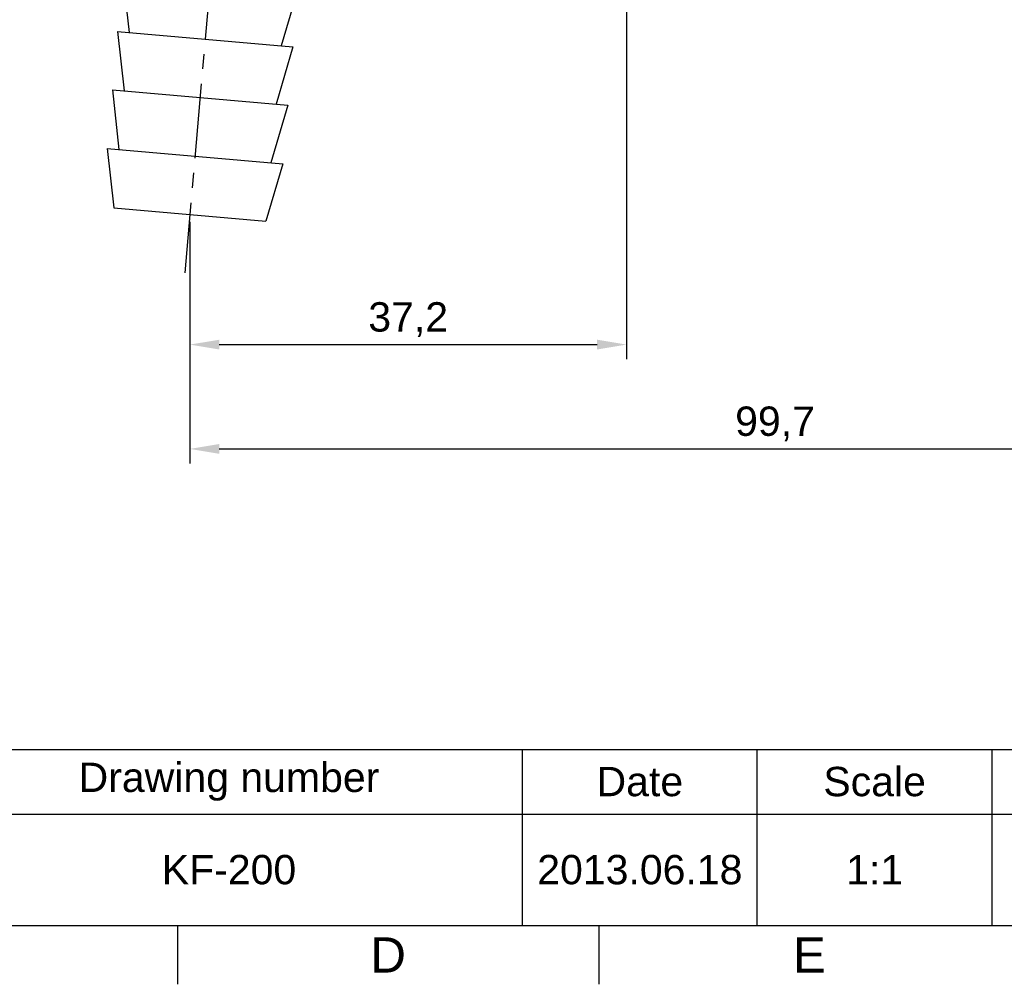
# Model space of a CAD drawing. Header units: millimetres. Extents: x 2448 to 4464, y 289 to 864.
# Tile 2 of 7: x 2547 to 2631, y 289 to 371. Entities that reach past the tile are written whole.
import ezdxf

# ---------------------------------------------------------------- set-up
doc = ezdxf.new("R2010")
doc.units = ezdxf.units.MM
doc.header["$LTSCALE"] = 0.1
doc.linetypes.add('CENTERX2', pattern=[101.6, 63.5, -12.7, 12.7, -12.7])
for name, color, linetype in [('CENTER', 1, 'CENTERX2'), ('DIM', 3, 'Continuous'), ('FORM', 7, 'Continuous'), ('TEXT', 2, 'Continuous')]:
    doc.layers.add(name, color=color, linetype=linetype)
doc.styles.get("Standard").update_dxf_attribs({"font": 'arial_0.ttf'})
doc.dimstyles.new('ISO-25', dxfattribs={"dimtxt": 2.5, "dimasz": 2.5, "dimexe": 1.25, "dimexo": 0.625, "dimtad": 1, "dimtxsty": 'Standard', "dimcen": 2.5, "dimadec": 0, "dimazin": 0, "dimtfac": 1, "dimtmove": 0, "dimatfit": 3, "dimfxl": 1, "dimarcsym": 0})

# ---------------------------------------------------------------- blocks, each defined once
blk = doc.blocks.new('*D103')
at = {"layer": 'Defpoints', "color": 0, "transparency": 16777216}
for p in [(2598.701, 386.849), (2561.505, 354.734), (2598.701, 343.665)]:
    blk.add_point(p, dxfattribs=at)
at = {"layer": 'DIM', "color": 0, "lineweight": -2, "transparency": 16777216}
for p, q in [((2598.701, 386.224), (2598.701, 342.415)), ((2561.505, 354.109), (2561.505, 342.415)), ((2564.005, 343.665), (2596.201, 343.665))]:
    blk.add_line(p, q, dxfattribs=at)
at = {"layer": 'DIM', "color": 0, "transparency": 16777216}
for points in [[(2564.005, 344.081), (2564.005, 343.248), (2561.505, 343.665)], [(2596.201, 344.081), (2596.201, 343.248), (2598.701, 343.665)]]:
    blk.add_solid(points, dxfattribs=at)
at = {"layer": 'DIM', "color": 0, "transparency": 16777216, "insert": (2580.103, 345.792), "char_height": 2.5, "attachment_point": 5}
blk.add_mtext('37,2', dxfattribs=at)
blk = doc.blocks.new('*D104')
at = {"layer": 'Defpoints', "color": 0, "transparency": 16777216}
for p in [(2661.201, 395.528), (2561.505, 354.734), (2661.201, 334.783)]:
    blk.add_point(p, dxfattribs=at)
at = {"layer": 'DIM', "color": 0, "lineweight": -2, "transparency": 16777216}
for p, q in [((2661.201, 394.903), (2661.201, 333.533)), ((2561.505, 354.109), (2561.505, 333.533)), ((2564.005, 334.783), (2658.701, 334.783))]:
    blk.add_line(p, q, dxfattribs=at)
at = {"layer": 'DIM', "color": 0, "transparency": 16777216}
for points in [[(2564.005, 335.2), (2564.005, 334.366), (2561.505, 334.783)], [(2658.701, 335.2), (2658.701, 334.366), (2661.201, 334.783)]]:
    blk.add_solid(points, dxfattribs=at)
at = {"layer": 'DIM', "color": 0, "transparency": 16777216, "insert": (2611.353, 336.91), "char_height": 2.5, "attachment_point": 5}
blk.add_mtext('99,7', dxfattribs=at)

msp = doc.modelspace()

# ---------------------------------------------------------------- linework, layer by layer
at = {"color": 7, "linetype": 'Continuous'}
for p, q in [((2555.776, 375.311), (2556.337, 370.243)), ((2570.719, 374.004), (2569.287, 369.11)), ((2555.341, 370.33), (2555.901, 365.262)), ((2555.341, 370.33), (2570.284, 369.023)), ((2570.284, 369.023), (2568.852, 364.129)), ((2554.905, 365.349), (2555.465, 360.281)), ((2554.905, 365.349), (2569.848, 364.042)), ((2569.848, 364.042), (2568.416, 359.148)), ((2554.469, 360.368), (2569.412, 359.061)), ((2554.469, 360.368), (2555.03, 355.3)), ((2569.412, 359.061), (2567.98, 354.167)), ((2555.03, 355.3), (2567.98, 354.167))]:
    msp.add_line(p, q, dxfattribs=at)
at = {"layer": 'CENTER'}
msp.add_line((2564.25, 386.114), (2561.071, 349.78), dxfattribs=at)
at = {"layer": 'FORM'}
for p, q in [((2539.843, 309.188), (2739.837, 309.188)), ((2589.837, 294.188), (2589.837, 309.188)), ((2589.837, 294.188), (2589.837, 309.188)), ((2609.837, 294.188), (2609.837, 309.188)), ((2629.837, 294.188), (2629.837, 309.188)), ((2539.843, 303.688), (2679.837, 303.688)), ((2452.837, 294.188), (2739.837, 294.188)), ((2560.462, 294.188), (2560.462, 289.188)), ((2596.337, 294.188), (2596.337, 289.188))]:
    msp.add_line(p, q, dxfattribs=at)

# ---------------------------------------------------------------- texts
at = {"layer": 'FORM', "char_height": 3, "attachment_point": 5}
for s, insert in [('D', (2578.4, 291.688)), ('E', (2614.275, 291.688))]:
    msp.add_mtext_dynamic_manual_height_columns(s, width=5, gutter_width=12.5, heights=[0], dxfattribs=dict(at, insert=insert))
at = {"layer": 'TEXT', "char_height": 2.5, "attachment_point": 5}
for s, width, insert in [('Drawing number', 50, (2564.837, 306.438)), ('Scale', 20, (2619.837, 306.438)), ('Date', 20, (2599.837, 306.438)), ('2013.06.18', 20, (2599.837, 298.938)), ('1:1', 20, (2619.837, 298.938))]:
    msp.add_mtext_dynamic_manual_height_columns(s, width=width, gutter_width=12.5, heights=[0], dxfattribs=dict(at, insert=insert))
at = {"layer": 'TEXT', "linetype": 'CENTERX2', "insert": (2564.84, 298.938), "char_height": 2.5, "attachment_point": 5}
msp.add_mtext_dynamic_manual_height_columns('KF-200', width=49.99386, gutter_width=12.5, heights=[0], dxfattribs=at)

# ---------------------------------------------------------------- dimensions: what is measured, and where the dimension line sits
at = {"layer": 'DIM'}
for base, p2, picture, middle in [((2661.201, 334.783), (2661.201, 395.528), '*D104', (2611.353, 336.91)), ((2598.701, 343.665), (2598.701, 386.849), '*D103', (2580.103, 345.792))]:
    dim = msp.add_linear_dim(base=base, p1=(2561.505, 354.734), p2=p2, dimstyle='ISO-25', dxfattribs=at)
    dim.commit()
    dim.dimension.update_dxf_attribs({"geometry": picture, "text_midpoint": middle})

doc.saveas('drawing.dxf')
